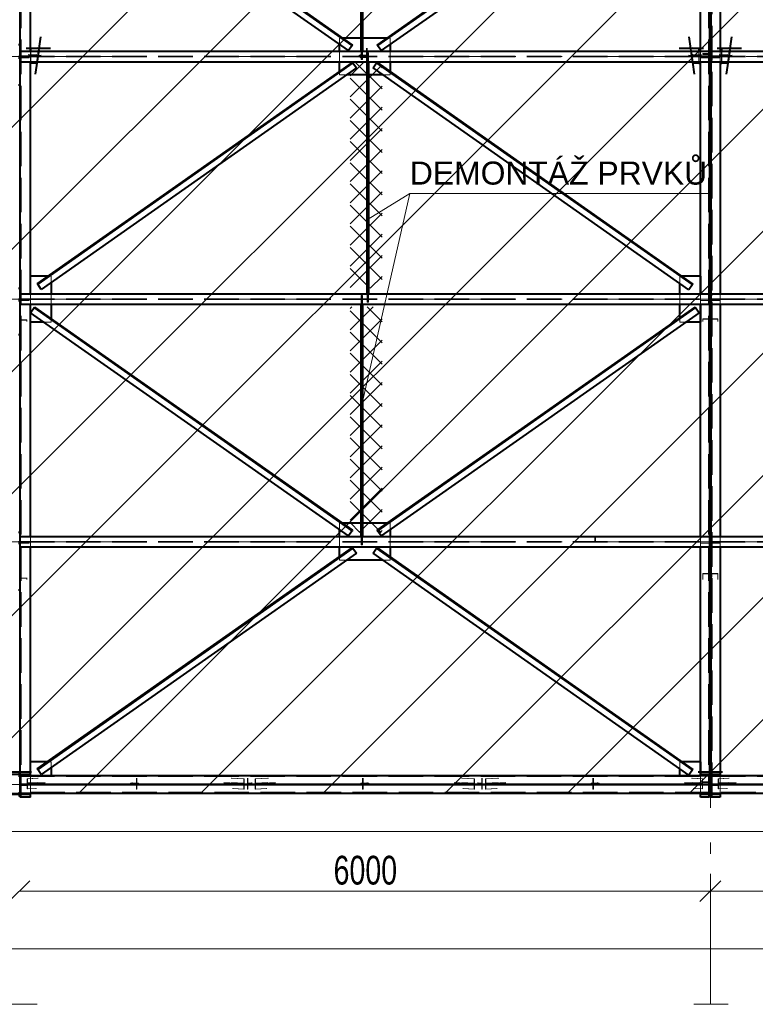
# Model space of a CAD drawing. Header units: metres. Extents: x 235 to 340, y 94 to 153.
# Tile 15 of 48: x 259.27 to 265.66, y 126.79 to 135.34. Entities that reach past the tile are written whole.
import ezdxf

# ---------------------------------------------------------------- set-up
doc = ezdxf.new("R2010")
doc.units = ezdxf.units.M
for name, pattern in [('__RA_15', [1.7, 1, -0.3, 0.1, -0.3]), ('__RA_2', [0.4, 0.3, -0.1]), ('__RA_4', [0.6, 0.3, -0.1, 0, -0.1, 0, -0.1])]:
    doc.linetypes.add(name, pattern=pattern)
for name, color, linetype, lineweight in [('OSY', 204, '__RA_15', 13), ('POPIS', 7, 'Continuous', 13), ('Standard', 7, 'Continuous', 40), ('VYZTUZ', 11, 'Continuous', 50)]:
    doc.layers.add(name, color=color, linetype=linetype, lineweight=lineweight)
doc.styles.add('ARIAL', font='ARIAL.TTF')

msp = doc.modelspace()

# ---------------------------------------------------------------- linework, layer by layer
at = {"layer": 'OSY', "color": 204, "linetype": '__RA_15', "lineweight": 13}
for p, q in [((265.2656, 126.7921), (265.2656, 152.3201)), ((242.1779, 135.0197), (323.2759, 135.0197)), ((242.1779, 132.912), (323.2759, 132.912)), ((242.1779, 130.8043), (323.2759, 130.8043)), ((242.1779, 128.6966), (323.2759, 128.6966)), ((265.2656, 126.7921), (265.2656, 126.7921))]:
    msp.add_line(p, q, dxfattribs=at)
at = {"layer": 'OSY', "color": 204, "linetype": 'Continuous', "lineweight": 13}
for p, q in [((259.4202, 126.7861), (259.1214, 126.7861)), ((265.4202, 126.7861), (265.1214, 126.7861))]:
    msp.add_line(p, q, dxfattribs=at)
at = {"layer": 'Standard', "color": 1, "linetype": 'Continuous', "lineweight": 13}
for p, q in [((253.4176, 128.6216), (264.0311, 139.2351)), ((254.4782, 128.6216), (265.0917, 139.2351)), ((255.5389, 128.6216), (266.1524, 139.2351)), ((256.5996, 128.6216), (267.2131, 139.2351)), ((257.6602, 128.6216), (268.2737, 139.2351)), ((258.7209, 128.6216), (269.3344, 139.2351)), ((259.7815, 128.6216), (270.395, 139.2351)), ((260.8422, 128.6216), (271.4557, 139.2351)), ((261.9029, 128.6216), (272.5164, 139.2351)), ((262.9635, 128.6216), (273.577, 139.2351)), ((264.0242, 128.6216), (274.6377, 139.2351)), ((265.0848, 128.6216), (275.6983, 139.2351))]:
    msp.add_line(p, q, dxfattribs=at)
at = {"layer": 'Standard', "color": 136, "linetype": '__RA_2', "lineweight": 18}
for p, q in [((259.2816, 138.7662), (259.2816, 128.587)), ((265.2496, 138.7662), (265.2496, 128.587)), ((265.2816, 128.587), (265.2816, 138.7662)), ((262.0622, 135.1797), (262.0456, 135.1797)), ((262.0456, 135.1253), (262.0456, 135.1797)), ((262.0727, 135.1797), (262.0622, 135.1797)), ((262.2466, 135.1797), (262.2346, 135.1797)), ((262.469, 135.1797), (262.4585, 135.1797)), ((262.4856, 135.1797), (262.469, 135.1797)), ((262.4856, 135.1797), (262.4856, 135.1253)), ((259.3616, 134.9747), (259.3616, 135.0647)), ((259.3635, 135.0647), (259.3635, 135.0355)), ((259.3666, 135.0291), (259.3666, 135.0647)), ((262.0456, 134.9747), (262.0456, 135.0647)), ((262.2346, 134.9925), (262.2346, 135.0647)), ((262.2363, 134.9925), (262.2363, 135.0647)), ((262.2406, 134.9925), (262.2406, 135.0647)), ((262.2448, 134.9925), (262.2448, 135.0647)), ((262.2466, 135.0647), (262.2466, 134.9925)), ((262.2796, 135.0925), (262.2796, 135.0855)), ((262.2796, 135.0855), (262.2796, 135.0317)), ((262.2856, 135.0855), (262.2796, 135.0855)), ((262.2856, 135.0925), (262.2856, 135.0855)), ((262.2856, 135.0257), (262.2856, 135.0855)), ((262.4856, 135.0647), (262.4856, 134.9747)), ((265.1646, 135.0647), (265.1646, 135.0291)), ((265.1677, 135.0355), (265.1677, 135.0647)), ((265.1796, 135.0169), (265.1796, 135.0647)), ((265.2516, 135.0985), (265.2516, 135.0976)), ((265.2516, 135.0976), (265.2516, 135.0458)), ((265.2596, 135.0976), (265.2516, 135.0976)), ((265.3516, 135.0647), (265.3516, 134.9747)), ((265.3635, 135.0647), (265.3635, 135.0355)), ((265.3666, 135.0291), (265.3666, 135.0647)), ((259.2716, 135.0225), (265.2596, 135.0225)), ((259.3316, 135.0179), (259.2716, 135.0179)), ((259.2716, 135.0169), (265.2596, 135.0169)), ((259.2716, 135.0069), (259.3496, 135.0069)), ((259.2796, 135.0102), (259.2796, 135.0099)), ((259.2796, 134.9746), (259.2796, 135.0099)), ((259.2796, 135.0099), (259.3316, 135.0099)), ((259.3616, 135.0245), (259.2816, 135.0245)), ((259.2816, 135.0245), (259.3616, 135.0245)), ((259.3616, 135.0205), (259.2816, 135.0205)), ((259.2816, 135.0165), (259.3616, 135.0165)), ((259.3316, 135.0179), (259.3316, 135.0182)), ((259.3316, 135.0099), (259.3316, 135.0179)), ((259.3635, 135.0355), (259.3433, 135.0383)), ((259.3436, 135.0323), (259.3666, 135.0291)), ((259.3666, 135.0211), (259.3441, 135.0243)), ((259.3444, 135.0182), (259.3635, 135.0156)), ((259.3496, 135.0169), (259.3496, 135.0069)), ((259.4539, 135.0323), (259.3616, 135.0245)), ((259.3616, 135.0165), (259.4532, 135.0243)), ((259.417, 135.0383), (259.3635, 135.0355)), ((259.3635, 135.0156), (259.4142, 135.0182)), ((259.3635, 135.0156), (259.3635, 134.9747)), ((259.4276, 135.0323), (259.3666, 135.0291)), ((259.3666, 135.0211), (259.4265, 135.0243)), ((259.3666, 134.9747), (259.3666, 135.0211)), ((262.2156, 135.0237), (262.2156, 135.0323)), ((262.2956, 135.0244), (262.2156, 135.0244)), ((262.2156, 135.0237), (262.2956, 135.0237)), ((262.2956, 135.0237), (262.2156, 135.0237)), ((262.2156, 135.0237), (262.2156, 135.0157)), ((262.2156, 135.0237), (262.2956, 135.0237)), ((262.2956, 135.0197), (262.2156, 135.0197)), ((262.2956, 135.0197), (262.2156, 135.0197)), ((262.2156, 135.0163), (262.2956, 135.0163)), ((262.2156, 135.0157), (262.2956, 135.0157)), ((262.2256, 135.0383), (262.2256, 135.0317)), ((262.2796, 135.0317), (262.2256, 135.0317)), ((262.2256, 135.0317), (262.2256, 135.0257)), ((262.2256, 135.0257), (262.2856, 135.0257)), ((262.2256, 135.0243), (262.2256, 135.0177)), ((262.2856, 135.0177), (262.2256, 135.0177)), ((262.2256, 135.0177), (262.2256, 135.0117)), ((262.2256, 135.0117), (262.2796, 135.0117)), ((262.2363, 134.9925), (262.2346, 134.9925)), ((262.2406, 134.9925), (262.2363, 134.9925)), ((262.2448, 134.9925), (262.2406, 134.9925)), ((262.2466, 134.9925), (262.2448, 134.9925)), ((262.2796, 135.0117), (262.2796, 135.0182)), ((262.2796, 135.0117), (262.2796, 134.9579)), ((262.2846, 135.0525), (262.2864, 135.0525)), ((262.2846, 134.9747), (262.2846, 135.0525)), ((262.2856, 135.0177), (262.2856, 135.0243)), ((262.2856, 134.9579), (262.2856, 135.0177)), ((262.2864, 135.0525), (262.2906, 135.0525)), ((262.2864, 134.9747), (262.2864, 135.0525)), ((262.2906, 135.0525), (262.2948, 135.0525)), ((262.2906, 134.9747), (262.2906, 135.0525)), ((262.2948, 135.0525), (262.2966, 135.0525)), ((262.2948, 134.9747), (262.2948, 135.0525)), ((262.2956, 135.0323), (262.2956, 135.0237)), ((262.2956, 135.0237), (262.2956, 135.0157)), ((262.2966, 135.0525), (262.2966, 134.9747)), ((265.1696, 135.0245), (265.0772, 135.0323)), ((265.0779, 135.0243), (265.1696, 135.0165)), ((265.1646, 135.0291), (265.1035, 135.0323)), ((265.1047, 135.0243), (265.1646, 135.0211)), ((265.1677, 135.0355), (265.1142, 135.0383)), ((265.117, 135.0182), (265.1677, 135.0156)), ((265.1646, 135.0291), (265.1875, 135.0323)), ((265.1871, 135.0243), (265.1646, 135.0211)), ((265.1646, 135.0211), (265.1646, 134.9747)), ((265.1879, 135.0383), (265.1677, 135.0355)), ((265.1677, 135.0156), (265.1868, 135.0182)), ((265.1677, 134.9747), (265.1677, 135.0156)), ((265.1696, 135.0245), (265.1696, 135.0165)), ((265.2496, 135.0245), (265.1696, 135.0245)), ((265.1696, 135.0165), (265.2496, 135.0165)), ((265.1796, 135.0245), (265.2496, 135.0245)), ((265.2496, 135.0205), (265.1796, 135.0205)), ((265.1796, 135.0069), (265.1796, 135.0169)), ((265.1796, 134.9747), (265.1796, 135.0069)), ((265.1796, 135.0069), (265.2596, 135.0069)), ((265.1996, 135.0463), (265.1996, 135.0458)), ((265.2516, 135.0458), (265.1996, 135.0458)), ((265.1996, 135.0458), (265.1996, 135.0378)), ((265.1996, 135.0378), (265.2596, 135.0378)), ((265.2716, 135.0225), (271.2596, 135.0225)), ((265.3316, 135.0179), (265.2716, 135.0179)), ((265.2716, 135.0169), (271.2596, 135.0169)), ((265.2716, 135.0069), (265.3496, 135.0069)), ((265.2796, 135.0102), (265.2796, 135.0099)), ((265.2796, 134.9746), (265.2796, 135.0099)), ((265.2796, 135.0099), (265.3316, 135.0099)), ((265.3616, 135.0245), (265.2816, 135.0245)), ((265.2816, 135.0245), (265.3516, 135.0245)), ((265.3516, 135.0205), (265.2816, 135.0205)), ((265.2816, 135.0165), (265.3616, 135.0165)), ((265.3316, 135.0179), (265.3316, 135.0182)), ((265.3316, 135.0099), (265.3316, 135.0179)), ((265.3635, 135.0355), (265.3433, 135.0383)), ((265.3436, 135.0323), (265.3666, 135.0291)), ((265.3666, 135.0211), (265.3441, 135.0243)), ((265.3444, 135.0182), (265.3635, 135.0156)), ((265.3496, 135.0169), (265.3496, 135.0069)), ((265.4539, 135.0323), (265.3616, 135.0245)), ((265.3616, 135.0165), (265.3616, 135.0245)), ((265.3616, 135.0165), (265.4532, 135.0243)), ((265.417, 135.0383), (265.3635, 135.0355)), ((265.3635, 135.0156), (265.4142, 135.0182)), ((265.3635, 135.0156), (265.3635, 134.9747)), ((265.4276, 135.0323), (265.3666, 135.0291)), ((265.3666, 135.0211), (265.4265, 135.0243)), ((265.3666, 134.9747), (265.3666, 135.0211)), ((259.3635, 134.9618), (259.4067, 134.964)), ((262.0456, 134.8822), (262.0456, 134.8896)), ((262.2796, 134.9579), (262.2856, 134.9579)), ((262.4856, 134.8896), (262.4856, 134.8822)), ((265.1245, 134.964), (265.1677, 134.9618)), ((265.3635, 134.9618), (265.4067, 134.964)), ((262.0456, 134.8597), (262.0456, 134.8822)), ((262.1074, 134.8597), (262.0456, 134.8597)), ((262.2966, 134.8597), (262.2846, 134.8597)), ((262.4856, 134.8597), (262.4237, 134.8597)), ((262.4856, 134.8822), (262.4856, 134.8597)), ((259.5259, 133.112), (259.5155, 133.112)), ((259.5416, 133.112), (259.5259, 133.112)), ((259.5416, 133.112), (259.5416, 133.057)), ((265.0053, 133.112), (264.9996, 133.112)), ((264.9996, 133.05), (264.9996, 133.112)), ((265.0157, 133.112), (265.0053, 133.112)), ((259.2776, 132.9606), (259.2716, 132.9606)), ((259.2776, 132.9606), (259.2776, 132.9607)), ((259.2776, 132.9395), (259.2776, 132.9606)), ((259.3616, 132.867), (259.3616, 132.957)), ((259.3616, 132.867), (259.3616, 132.957)), ((259.5416, 132.957), (259.5416, 132.867)), ((262.2346, 132.9448), (262.2363, 132.9448)), ((262.2346, 132.867), (262.2346, 132.9448)), ((262.2363, 132.9448), (262.2406, 132.9448)), ((262.2363, 132.867), (262.2363, 132.9448)), ((262.2406, 132.9448), (262.2448, 132.9448)), ((262.2406, 132.867), (262.2406, 132.9448)), ((262.2448, 132.9448), (262.2466, 132.9448)), ((262.2448, 132.867), (262.2448, 132.9448)), ((262.2466, 132.9448), (262.2466, 132.867)), ((262.2846, 132.8848), (262.2846, 132.957)), ((262.2864, 132.8848), (262.2864, 132.957)), ((262.2906, 132.8848), (262.2906, 132.957)), ((262.2948, 132.8848), (262.2948, 132.957)), ((262.2966, 132.957), (262.2966, 132.8848)), ((264.9996, 132.867), (264.9996, 132.957)), ((265.1796, 132.9092), (265.1796, 132.957)), ((265.1796, 132.957), (265.1796, 132.9092)), ((265.2536, 132.9607), (265.2536, 132.9606)), ((265.2596, 132.9606), (265.2536, 132.9606)), ((265.2536, 132.9606), (265.2536, 132.9395)), ((265.2776, 132.9606), (265.2716, 132.9606)), ((265.2776, 132.9606), (265.2776, 132.9607)), ((265.2776, 132.9395), (265.2776, 132.9606)), ((265.3516, 132.957), (265.3516, 132.867)), ((259.2716, 132.9148), (265.2596, 132.9148)), ((259.2716, 132.9092), (265.2596, 132.9092)), ((259.2716, 132.8992), (259.3496, 132.8992)), ((259.3496, 132.9092), (259.3496, 132.8992)), ((262.2864, 132.8848), (262.2846, 132.8848)), ((262.2906, 132.8848), (262.2864, 132.8848)), ((262.2948, 132.8848), (262.2906, 132.8848)), ((262.2966, 132.8848), (262.2948, 132.8848)), ((265.1796, 132.8992), (265.1796, 132.9092)), ((265.1796, 132.867), (265.1796, 132.8992)), ((265.1796, 132.8992), (265.1796, 132.867)), ((265.1796, 132.8992), (265.2596, 132.8992)), ((265.2716, 132.9148), (271.2596, 132.9148)), ((265.2716, 132.9092), (271.2596, 132.9092)), ((265.2716, 132.8992), (265.3496, 132.8992)), ((265.3496, 132.9092), (265.3496, 132.8992)), ((264.9996, 132.7422), (264.9996, 132.7495)), ((259.2716, 132.7284), (259.3316, 132.7284)), ((259.2776, 132.7311), (259.2776, 132.7311)), ((259.3316, 132.7311), (259.2776, 132.7311)), ((259.2776, 132.7311), (259.2776, 132.7311)), ((259.3316, 132.7284), (259.3316, 132.7311)), ((259.3316, 132.7177), (259.3316, 132.7284)), ((259.5416, 132.712), (259.4807, 132.712)), ((259.5416, 132.7425), (259.5416, 132.7352)), ((259.5416, 132.7352), (259.5416, 132.712)), ((264.9996, 132.712), (264.9996, 132.7422)), ((265.0505, 132.712), (264.9996, 132.712)), ((265.2536, 132.7401), (265.1996, 132.7401)), ((265.1996, 132.7401), (265.1996, 132.7374)), ((265.1996, 132.7374), (265.1996, 132.7177)), ((265.1996, 132.7374), (265.2596, 132.7374)), ((265.2536, 132.7423), (265.2536, 132.7401)), ((265.2536, 132.7311), (265.2536, 132.7401)), ((265.2716, 132.7374), (265.3316, 132.7374)), ((265.2776, 132.7401), (265.2776, 132.7423)), ((265.3316, 132.7401), (265.2776, 132.7401)), ((265.2776, 132.7401), (265.2776, 132.7311)), ((265.3316, 132.7374), (265.3316, 132.7401)), ((265.3316, 132.7177), (265.3316, 132.7374)), ((262.0622, 130.9643), (262.0456, 130.9643)), ((262.0456, 130.9099), (262.0456, 130.9643)), ((262.0727, 130.9643), (262.0622, 130.9643)), ((262.2466, 130.9643), (262.2346, 130.9643)), ((262.469, 130.9643), (262.4585, 130.9643)), ((262.4856, 130.9643), (262.469, 130.9643)), ((262.4856, 130.9643), (262.4856, 130.9099)), ((259.2716, 130.8071), (265.2596, 130.8071)), ((259.2716, 130.8015), (265.2596, 130.8015)), ((259.2716, 130.7915), (259.3496, 130.7915)), ((259.3496, 130.8015), (259.3496, 130.7915)), ((259.3616, 130.7593), (259.3616, 130.8493)), ((262.0456, 130.7593), (262.0456, 130.8493)), ((262.2346, 130.7771), (262.2346, 130.8493)), ((262.2363, 130.7771), (262.2363, 130.8493)), ((262.2406, 130.7771), (262.2406, 130.8493)), ((262.2448, 130.7771), (262.2448, 130.8493)), ((262.2466, 130.8493), (262.2466, 130.7771)), ((262.4856, 130.8493), (262.4856, 130.7593)), ((264.2616, 130.8171), (264.2616, 130.8493)), ((264.2696, 130.8171), (264.2616, 130.8171)), ((264.2616, 130.8171), (264.2616, 130.8071)), ((264.2696, 130.8493), (264.2696, 130.8171)), ((264.2696, 130.8071), (264.2696, 130.8171)), ((265.1796, 130.8015), (265.1796, 130.8493)), ((265.1796, 130.7915), (265.1796, 130.8015)), ((265.1796, 130.7593), (265.1796, 130.7915)), ((265.1796, 130.7915), (265.2596, 130.7915)), ((265.2716, 130.8071), (271.2596, 130.8071)), ((265.2716, 130.8015), (271.2596, 130.8015)), ((265.2716, 130.7915), (265.3496, 130.7915)), ((265.3496, 130.8015), (265.3496, 130.7915)), ((265.3516, 130.8493), (265.3516, 130.7593)), ((262.2363, 130.7771), (262.2346, 130.7771)), ((262.2406, 130.7771), (262.2363, 130.7771)), ((262.2448, 130.7771), (262.2406, 130.7771)), ((262.2466, 130.7771), (262.2448, 130.7771)), ((262.0456, 130.6668), (262.0456, 130.6741)), ((262.0456, 130.6443), (262.0456, 130.6668)), ((262.1074, 130.6443), (262.0456, 130.6443)), ((262.4856, 130.6443), (262.4237, 130.6443)), ((262.4856, 130.6741), (262.4856, 130.6668)), ((262.4856, 130.6668), (262.4856, 130.6443)), ((265.2536, 130.5284), (265.1996, 130.5284)), ((265.1996, 130.5284), (265.1996, 130.5267)), ((265.1996, 130.5267), (265.1996, 130.4757)), ((265.1996, 130.5267), (265.2596, 130.5267)), ((265.2536, 130.5311), (265.2536, 130.5284)), ((265.2536, 130.4972), (265.2536, 130.5284)), ((265.2716, 130.5267), (265.3316, 130.5267)), ((265.2776, 130.5284), (265.2776, 130.5311)), ((265.2776, 130.5284), (265.2776, 130.4972)), ((265.3316, 130.5284), (265.2776, 130.5284)), ((265.3316, 130.5267), (265.3316, 130.5284)), ((265.3316, 130.4757), (265.3316, 130.5267)), ((259.2716, 130.4883), (259.3316, 130.4883)), ((259.3316, 130.4883), (259.3316, 130.4894)), ((259.3316, 130.4757), (259.3316, 130.4883)), ((259.5188, 128.8916), (259.5083, 128.8916)), ((259.5416, 128.8916), (259.5188, 128.8916)), ((259.5416, 128.8916), (259.5416, 128.8416)), ((265.0124, 128.8916), (264.9996, 128.8916)), ((264.9996, 128.8346), (264.9996, 128.8916)), ((265.0228, 128.8916), (265.0124, 128.8916)), ((259.2716, 128.7716), (259.2716, 128.7816)), ((259.2716, 128.7656), (265.2596, 128.7656)), ((259.3329, 128.7447), (259.4201, 128.7493)), ((259.3329, 128.7447), (259.3329, 128.7049)), ((259.335, 128.7444), (259.3329, 128.7447)), ((259.335, 128.7444), (259.4277, 128.7493)), ((259.335, 128.7086), (259.335, 128.7444)), ((259.3616, 128.6216), (259.3616, 128.7716)), ((260.2816, 128.7493), (260.2816, 128.7421)), ((260.2816, 128.7421), (260.2816, 128.7063)), ((260.2856, 128.7421), (260.2816, 128.7421)), ((260.2856, 128.7493), (260.2856, 128.7421)), ((260.2856, 128.7023), (260.2856, 128.7421)), ((261.1034, 128.7493), (261.2159, 128.7434)), ((261.111, 128.7493), (261.218, 128.7437)), ((261.218, 128.7437), (261.2159, 128.7434)), ((261.2159, 128.7434), (261.2159, 128.7075)), ((261.218, 128.7038), (261.218, 128.7437)), ((261.2456, 128.7421), (261.2456, 128.7493)), ((261.2496, 128.7421), (261.2456, 128.7421)), ((261.2456, 128.7421), (261.2456, 128.7023)), ((261.2496, 128.7421), (261.2496, 128.7493)), ((261.2496, 128.7063), (261.2496, 128.7421)), ((261.3132, 128.7437), (261.4201, 128.7493)), ((261.3132, 128.7437), (261.3132, 128.7038)), ((261.3153, 128.7434), (261.3132, 128.7437)), ((261.3153, 128.7434), (261.4277, 128.7493)), ((261.3153, 128.7075), (261.3153, 128.7434)), ((262.2456, 128.7421), (262.2456, 128.7493)), ((262.2456, 128.7421), (262.2456, 128.7023)), ((262.2496, 128.7421), (262.2456, 128.7421)), ((262.2496, 128.7421), (262.2496, 128.7493)), ((262.2496, 128.7063), (262.2496, 128.7421)), ((263.1034, 128.7493), (263.2159, 128.7434)), ((263.111, 128.7493), (263.218, 128.7437)), ((263.218, 128.7437), (263.2159, 128.7434)), ((263.2159, 128.7434), (263.2159, 128.7075)), ((263.218, 128.7038), (263.218, 128.7437)), ((263.2816, 128.7493), (263.2816, 128.7421)), ((263.2816, 128.7421), (263.2816, 128.7063)), ((263.2856, 128.7421), (263.2816, 128.7421)), ((263.2856, 128.7493), (263.2856, 128.7421)), ((263.2856, 128.7023), (263.2856, 128.7421)), ((263.3132, 128.7437), (263.4201, 128.7493)), ((263.3132, 128.7437), (263.3132, 128.7038)), ((263.3153, 128.7434), (263.3132, 128.7437)), ((263.3153, 128.7434), (263.4277, 128.7493)), ((263.3153, 128.7075), (263.3153, 128.7434)), ((264.2456, 128.7421), (264.2456, 128.7493)), ((264.2456, 128.7421), (264.2456, 128.7023)), ((264.2496, 128.7421), (264.2456, 128.7421)), ((264.2496, 128.7421), (264.2496, 128.7493)), ((264.2496, 128.7063), (264.2496, 128.7421)), ((265.1034, 128.7493), (265.1962, 128.7444)), ((265.111, 128.7493), (265.1983, 128.7447)), ((265.1796, 128.6216), (265.1796, 128.7716)), ((265.1983, 128.7447), (265.1962, 128.7444)), ((265.1962, 128.7444), (265.1962, 128.7086)), ((265.1983, 128.7049), (265.1983, 128.7447)), ((265.2536, 128.7754), (265.2536, 128.7739)), ((265.2536, 128.7739), (265.2536, 128.7201)), ((265.2596, 128.7739), (265.2536, 128.7739)), ((265.2596, 128.7816), (265.2596, 128.7716)), ((265.2716, 128.7716), (265.2716, 128.7816)), ((265.2716, 128.7656), (271.2596, 128.7656)), ((265.3329, 128.7447), (265.4201, 128.7493)), ((265.3329, 128.7447), (265.3329, 128.7049)), ((265.335, 128.7444), (265.3329, 128.7447)), ((265.335, 128.7444), (265.4277, 128.7493)), ((265.335, 128.7086), (265.335, 128.7444)), ((265.3516, 128.7716), (265.3516, 128.6216)), ((265.2596, 128.6966), (259.2716, 128.6966)), ((259.2716, 128.6966), (265.2596, 128.6966)), ((259.2716, 128.6943), (259.2816, 128.6943)), ((259.3316, 128.6941), (259.2716, 128.6941)), ((259.2776, 128.6804), (259.2716, 128.6804)), ((259.2776, 128.6891), (259.2776, 128.6882)), ((259.2776, 128.6344), (259.2776, 128.6882)), ((259.2776, 128.6882), (259.3316, 128.6882)), ((259.2816, 128.6882), (259.2776, 128.6882)), ((259.4156, 128.7015), (259.2816, 128.7015)), ((259.2816, 128.6935), (259.4156, 128.6935)), ((259.3316, 128.6941), (259.3316, 128.6951)), ((259.3316, 128.6882), (259.3316, 128.6941)), ((259.3329, 128.7049), (259.4146, 128.7092)), ((259.3329, 128.7049), (259.354, 128.702)), ((259.4135, 128.7012), (259.3329, 128.6969)), ((259.3329, 128.6969), (259.3329, 128.657)), ((259.354, 128.694), (259.3329, 128.6969)), ((259.408, 128.661), (259.3329, 128.657)), ((259.3329, 128.657), (259.335, 128.6568)), ((259.335, 128.7086), (259.4228, 128.7132)), ((259.354, 128.7059), (259.335, 128.7086)), ((259.4205, 128.6971), (259.335, 128.6926)), ((259.335, 128.6568), (259.335, 128.6926)), ((259.335, 128.6926), (259.354, 128.69)), ((259.4156, 128.661), (259.335, 128.6568)), ((259.354, 128.7059), (259.4911, 128.7132)), ((259.4905, 128.7092), (259.354, 128.702)), ((259.354, 128.702), (259.354, 128.7059)), ((259.354, 128.694), (259.4894, 128.7012)), ((259.4889, 128.6971), (259.354, 128.69)), ((259.354, 128.69), (259.354, 128.694)), ((259.4156, 128.7092), (259.4156, 128.7015)), ((259.4156, 128.6935), (259.4156, 128.7015)), ((260.3006, 128.7066), (260.2306, 128.7066)), ((260.2306, 128.7007), (260.2306, 128.7066)), ((260.2306, 128.6927), (260.2306, 128.7007)), ((260.3006, 128.7007), (260.2306, 128.7007)), ((260.2306, 128.6987), (260.3006, 128.6987)), ((260.2306, 128.6927), (260.3006, 128.6927)), ((260.2456, 128.7132), (260.2456, 128.7063)), ((260.2816, 128.7063), (260.2456, 128.7063)), ((260.2456, 128.7063), (260.2456, 128.7023)), ((260.2456, 128.7023), (260.2856, 128.7023)), ((260.2456, 128.7012), (260.2456, 128.6943)), ((260.2856, 128.6943), (260.2456, 128.6943)), ((260.2456, 128.6943), (260.2456, 128.6903)), ((260.2456, 128.6903), (260.2816, 128.6903)), ((260.2816, 128.6903), (260.2816, 128.6971)), ((260.2816, 128.6903), (260.2816, 128.6544)), ((260.2816, 128.6544), (260.2856, 128.6544)), ((260.2856, 128.6943), (260.2856, 128.7012)), ((260.2856, 128.6544), (260.2856, 128.6943)), ((260.3006, 128.7066), (260.3006, 128.7007)), ((260.3006, 128.6927), (260.3006, 128.7007)), ((261.0401, 128.7132), (261.1969, 128.7049)), ((261.1969, 128.7009), (261.0407, 128.7092)), ((261.0418, 128.7012), (261.1969, 128.6929)), ((261.0531, 128.6966), (261.0423, 128.6971)), ((261.1969, 128.689), (261.0531, 128.6966)), ((261.1084, 128.7132), (261.2159, 128.7075)), ((261.2159, 128.6916), (261.1106, 128.6971)), ((261.1156, 128.7007), (261.1156, 128.7092)), ((261.1156, 128.7007), (261.1156, 128.6927)), ((261.4156, 128.7007), (261.1156, 128.7007)), ((261.1156, 128.6927), (261.4156, 128.6927)), ((261.2159, 128.6557), (261.1156, 128.661)), ((261.1166, 128.7092), (261.218, 128.7038)), ((261.218, 128.6958), (261.1177, 128.7012)), ((261.218, 128.656), (261.1232, 128.661)), ((261.2159, 128.7075), (261.1969, 128.7049)), ((261.1969, 128.7049), (261.1969, 128.7009)), ((261.1969, 128.7009), (261.218, 128.7038)), ((261.218, 128.6958), (261.1969, 128.6929)), ((261.1969, 128.6929), (261.1969, 128.689)), ((261.1969, 128.689), (261.2159, 128.6916)), ((261.2159, 128.6916), (261.2159, 128.6557)), ((261.2159, 128.6557), (261.218, 128.656)), ((261.218, 128.656), (261.218, 128.6958)), ((261.2456, 128.7023), (261.2856, 128.7023)), ((261.2456, 128.7012), (261.2456, 128.6943)), ((261.2456, 128.6943), (261.2456, 128.6544)), ((261.2856, 128.6943), (261.2456, 128.6943)), ((261.2456, 128.6544), (261.2496, 128.6544)), ((261.2856, 128.7063), (261.2496, 128.7063)), ((261.2496, 128.6971), (261.2496, 128.6903)), ((261.2496, 128.6544), (261.2496, 128.6903)), ((261.2496, 128.6903), (261.2856, 128.6903)), ((261.2856, 128.7063), (261.2856, 128.7132)), ((261.2856, 128.7023), (261.2856, 128.7063)), ((261.2856, 128.6943), (261.2856, 128.7012)), ((261.2856, 128.6903), (261.2856, 128.6943)), ((261.3132, 128.7038), (261.4146, 128.7092)), ((261.3132, 128.7038), (261.3343, 128.7009)), ((261.4135, 128.7012), (261.3132, 128.6958)), ((261.3132, 128.6958), (261.3132, 128.656)), ((261.3343, 128.6929), (261.3132, 128.6958)), ((261.408, 128.661), (261.3132, 128.656)), ((261.3132, 128.656), (261.3153, 128.6557)), ((261.3153, 128.7075), (261.4228, 128.7132)), ((261.3343, 128.7049), (261.3153, 128.7075)), ((261.4205, 128.6971), (261.3153, 128.6916)), ((261.3153, 128.6557), (261.3153, 128.6916)), ((261.3153, 128.6916), (261.3343, 128.689)), ((261.4156, 128.661), (261.3153, 128.6557)), ((261.3343, 128.7049), (261.4911, 128.7132)), ((261.4905, 128.7092), (261.3343, 128.7009)), ((261.3343, 128.7009), (261.3343, 128.7049)), ((261.3343, 128.6929), (261.4894, 128.7012)), ((261.4889, 128.6971), (261.3343, 128.689)), ((261.3343, 128.689), (261.3343, 128.6929)), ((261.4156, 128.7092), (261.4156, 128.7007)), ((261.4156, 128.7007), (261.4156, 128.6927)), ((262.2306, 128.7007), (262.2306, 128.7066)), ((262.3006, 128.7066), (262.2306, 128.7066)), ((262.3006, 128.7007), (262.2306, 128.7007)), ((262.2306, 128.7007), (262.2306, 128.6927)), ((262.2306, 128.6987), (262.3006, 128.6987)), ((262.2306, 128.6927), (262.3006, 128.6927)), ((262.2456, 128.7023), (262.2856, 128.7023)), ((262.2456, 128.7012), (262.2456, 128.6943)), ((262.2456, 128.6943), (262.2456, 128.6544)), ((262.2856, 128.6943), (262.2456, 128.6943)), ((262.2456, 128.6544), (262.2496, 128.6544)), ((262.2856, 128.7063), (262.2496, 128.7063)), ((262.2496, 128.6971), (262.2496, 128.6903)), ((262.2496, 128.6544), (262.2496, 128.6903)), ((262.2496, 128.6903), (262.2856, 128.6903)), ((262.2856, 128.7063), (262.2856, 128.7132)), ((262.2856, 128.7023), (262.2856, 128.7063)), ((262.2856, 128.6943), (262.2856, 128.7012)), ((262.2856, 128.6903), (262.2856, 128.6943)), ((262.3006, 128.7066), (262.3006, 128.7007)), ((262.3006, 128.7007), (262.3006, 128.6927)), ((263.0401, 128.7132), (263.1969, 128.7049)), ((263.1969, 128.7009), (263.0407, 128.7092)), ((263.0418, 128.7012), (263.1969, 128.6929)), ((263.1969, 128.689), (263.0423, 128.6971)), ((263.1084, 128.7132), (263.2159, 128.7075)), ((263.2159, 128.6916), (263.1106, 128.6971)), ((263.1156, 128.7007), (263.1156, 128.7092)), ((263.1156, 128.6927), (263.1156, 128.7007)), ((263.4156, 128.7007), (263.1156, 128.7007)), ((263.1156, 128.6927), (263.4156, 128.6927)), ((263.2159, 128.6557), (263.1156, 128.661)), ((263.1166, 128.7092), (263.218, 128.7038)), ((263.218, 128.6958), (263.1177, 128.7012)), ((263.218, 128.656), (263.1232, 128.661)), ((263.2159, 128.7075), (263.1969, 128.7049)), ((263.1969, 128.7049), (263.1969, 128.7009)), ((263.1969, 128.7009), (263.218, 128.7038)), ((263.218, 128.6958), (263.1969, 128.6929)), ((263.1969, 128.6929), (263.1969, 128.689)), ((263.1969, 128.689), (263.2159, 128.6916)), ((263.2159, 128.6916), (263.2159, 128.6557)), ((263.2159, 128.6557), (263.218, 128.656)), ((263.218, 128.656), (263.218, 128.6958)), ((263.2456, 128.7132), (263.2456, 128.7063)), ((263.2816, 128.7063), (263.2456, 128.7063)), ((263.2456, 128.7063), (263.2456, 128.7023)), ((263.2456, 128.7023), (263.2856, 128.7023)), ((263.2456, 128.7012), (263.2456, 128.6943)), ((263.2856, 128.6943), (263.2456, 128.6943)), ((263.2456, 128.6943), (263.2456, 128.6903)), ((263.2456, 128.6903), (263.2816, 128.6903)), ((263.2816, 128.6903), (263.2816, 128.6971)), ((263.2816, 128.6903), (263.2816, 128.6544)), ((263.2816, 128.6544), (263.2856, 128.6544)), ((263.2856, 128.6943), (263.2856, 128.7012)), ((263.2856, 128.6544), (263.2856, 128.6943)), ((263.3132, 128.7038), (263.4146, 128.7092)), ((263.3132, 128.7038), (263.3343, 128.7009)), ((263.4135, 128.7012), (263.3132, 128.6958)), ((263.3132, 128.6958), (263.3132, 128.656)), ((263.3343, 128.6929), (263.3132, 128.6958)), ((263.408, 128.661), (263.3132, 128.656)), ((263.3132, 128.656), (263.3153, 128.6557)), ((263.3153, 128.7075), (263.4228, 128.7132)), ((263.3343, 128.7049), (263.3153, 128.7075)), ((263.4206, 128.6971), (263.3153, 128.6916)), ((263.3153, 128.6557), (263.3153, 128.6916)), ((263.3153, 128.6916), (263.3343, 128.689)), ((263.4156, 128.661), (263.3153, 128.6557)), ((263.3343, 128.7049), (263.4911, 128.7132)), ((263.4905, 128.7092), (263.3343, 128.7009)), ((263.3343, 128.7009), (263.3343, 128.7049)), ((263.3343, 128.6929), (263.4894, 128.7012)), ((263.4781, 128.6966), (263.3343, 128.689)), ((263.3343, 128.689), (263.3343, 128.6929)), ((263.4156, 128.7092), (263.4156, 128.7007)), ((263.4156, 128.6927), (263.4156, 128.7007)), ((263.4889, 128.6971), (263.4781, 128.6966)), ((264.2306, 128.7007), (264.2306, 128.7066)), ((264.3006, 128.7066), (264.2306, 128.7066)), ((264.3006, 128.7007), (264.2306, 128.7007)), ((264.2306, 128.7007), (264.2306, 128.6927)), ((264.2306, 128.6987), (264.3006, 128.6987)), ((264.2306, 128.6927), (264.3006, 128.6927)), ((264.2456, 128.7023), (264.2856, 128.7023)), ((264.2456, 128.7012), (264.2456, 128.6943)), ((264.2456, 128.6943), (264.2456, 128.6544)), ((264.2856, 128.6943), (264.2456, 128.6943)), ((264.2456, 128.6544), (264.2496, 128.6544)), ((264.2856, 128.7063), (264.2496, 128.7063)), ((264.2496, 128.6971), (264.2496, 128.6903)), ((264.2496, 128.6544), (264.2496, 128.6903)), ((264.2496, 128.6903), (264.2856, 128.6903)), ((264.2856, 128.7063), (264.2856, 128.7132)), ((264.2856, 128.7023), (264.2856, 128.7063)), ((264.2856, 128.6943), (264.2856, 128.7012)), ((264.2856, 128.6903), (264.2856, 128.6943)), ((264.3006, 128.7066), (264.3006, 128.7007)), ((264.3006, 128.7007), (264.3006, 128.6927)), ((265.0401, 128.7132), (265.1772, 128.7059)), ((265.1772, 128.702), (265.0407, 128.7092)), ((265.0418, 128.7012), (265.1772, 128.694)), ((265.1772, 128.69), (265.0423, 128.6971)), ((265.1084, 128.7132), (265.1962, 128.7086)), ((265.1962, 128.6926), (265.1106, 128.6971)), ((265.1156, 128.7015), (265.1156, 128.7092)), ((265.1156, 128.7015), (265.1156, 128.6935)), ((265.2496, 128.7015), (265.1156, 128.7015)), ((265.1156, 128.6935), (265.2496, 128.6935)), ((265.1962, 128.6568), (265.1156, 128.661)), ((265.1166, 128.7092), (265.1983, 128.7049)), ((265.1983, 128.6969), (265.1177, 128.7012)), ((265.1983, 128.657), (265.1232, 128.661)), ((265.1962, 128.7086), (265.1772, 128.7059)), ((265.1772, 128.7059), (265.1772, 128.702)), ((265.1772, 128.702), (265.1983, 128.7049)), ((265.1983, 128.6969), (265.1772, 128.694)), ((265.1772, 128.694), (265.1772, 128.69)), ((265.1772, 128.69), (265.1962, 128.6926)), ((265.1962, 128.6926), (265.1962, 128.6568)), ((265.1962, 128.6568), (265.1983, 128.657)), ((265.1983, 128.657), (265.1983, 128.6969)), ((265.1996, 128.7212), (265.1996, 128.7201)), ((265.2536, 128.7201), (265.1996, 128.7201)), ((265.1996, 128.7201), (265.1996, 128.7141)), ((265.1996, 128.7141), (265.2596, 128.7141)), ((265.2716, 128.6966), (271.2596, 128.6966)), ((271.2596, 128.6966), (265.2716, 128.6966)), ((265.3316, 128.6941), (265.2716, 128.6941)), ((265.2776, 128.6891), (265.2776, 128.6882)), ((265.2776, 128.6344), (265.2776, 128.6882)), ((265.2776, 128.6882), (265.3316, 128.6882)), ((265.4156, 128.7015), (265.2816, 128.7015)), ((265.2816, 128.6935), (265.4156, 128.6935)), ((265.3316, 128.6941), (265.3316, 128.6951)), ((265.3316, 128.6882), (265.3316, 128.6941)), ((265.3329, 128.7049), (265.4146, 128.7092)), ((265.3329, 128.7049), (265.354, 128.702)), ((265.4135, 128.7012), (265.3329, 128.6969)), ((265.3329, 128.6969), (265.3329, 128.657)), ((265.354, 128.694), (265.3329, 128.6969)), ((265.408, 128.661), (265.3329, 128.657)), ((265.3329, 128.657), (265.335, 128.6568)), ((265.335, 128.7086), (265.4228, 128.7132)), ((265.354, 128.7059), (265.335, 128.7086)), ((265.4206, 128.6971), (265.335, 128.6926)), ((265.335, 128.6568), (265.335, 128.6926)), ((265.335, 128.6926), (265.354, 128.69)), ((265.4156, 128.661), (265.335, 128.6568)), ((265.354, 128.7059), (265.4911, 128.7132)), ((265.4905, 128.7092), (265.354, 128.702)), ((265.354, 128.702), (265.354, 128.7059)), ((265.354, 128.694), (265.4894, 128.7012)), ((265.4889, 128.6971), (265.354, 128.69)), ((265.354, 128.69), (265.354, 128.694)), ((265.4156, 128.7092), (265.4156, 128.7015)), ((265.4156, 128.6935), (265.4156, 128.7015)), ((259.2716, 128.6344), (259.2776, 128.6344)), ((265.2596, 128.6276), (259.2716, 128.6276)), ((259.2716, 128.6116), (259.2716, 128.6216)), ((259.2716, 128.5939), (259.2816, 128.5939)), ((259.2816, 128.587), (259.3616, 128.587)), ((265.1796, 128.587), (265.2496, 128.587)), ((265.2496, 128.593), (265.2596, 128.593)), ((265.2716, 128.6344), (265.2776, 128.6344)), ((271.2596, 128.6276), (265.2716, 128.6276)), ((265.2716, 128.6116), (265.2716, 128.6216)), ((265.2716, 128.593), (265.2816, 128.593)), ((265.2816, 128.587), (265.3516, 128.587))]:
    msp.add_line(p, q, dxfattribs=at)
at = {"layer": 'Standard', "color": 1, "linetype": 'Continuous', "lineweight": 40}
for p, q in [((259.2716, 135.0647), (259.2716, 137.0824)), ((262.1548, 135.1146), (259.3949, 137.0537)), ((259.3983, 137.0586), (262.1583, 135.1195)), ((262.2346, 135.0647), (262.2346, 137.0824)), ((262.2363, 135.0647), (262.2363, 137.0824)), ((262.2406, 135.0647), (262.2406, 137.0824)), ((262.2448, 135.0647), (262.2448, 137.0824)), ((262.2466, 137.0824), (262.2466, 135.0647)), ((262.3729, 135.1195), (265.1329, 137.0586)), ((265.1364, 137.0537), (262.3764, 135.1146)), ((265.2596, 137.0824), (265.2596, 135.0647)), ((265.2716, 135.0647), (265.2716, 137.0824)), ((265.3516, 137.0824), (265.3516, 135.0647)), ((262.1238, 135.0704), (259.3638, 137.0095)), ((265.1674, 137.0095), (262.4074, 135.0704)), ((259.3616, 135.0647), (259.3616, 136.9274)), ((265.1796, 135.0647), (265.1796, 136.9274)), ((262.2346, 135.1797), (262.0727, 135.1797)), ((262.4585, 135.1797), (262.2466, 135.1797)), ((259.2716, 135.1205), (259.2596, 135.1205)), ((259.2716, 135.0647), (265.2596, 135.0647)), ((259.2716, 134.9747), (259.2716, 135.0647)), ((259.4246, 135.0925), (259.3635, 135.0893)), ((259.3666, 135.0889), (259.3635, 135.0893)), ((259.3635, 135.0893), (259.3635, 135.0647)), ((259.436, 135.0925), (259.3666, 135.0889)), ((259.3666, 135.0647), (259.3666, 135.0889)), ((262.0456, 135.0647), (262.0456, 135.1253)), ((262.1548, 135.1146), (262.1238, 135.0704)), ((262.1583, 135.1195), (262.1548, 135.1146)), ((262.3764, 135.1146), (262.3729, 135.1195)), ((262.4074, 135.0704), (262.3764, 135.1146)), ((262.4856, 135.1253), (262.4856, 135.0647)), ((265.1646, 135.0889), (265.0952, 135.0925)), ((265.1677, 135.0893), (265.1066, 135.0925)), ((265.1677, 135.0893), (265.1646, 135.0889)), ((265.1646, 135.0889), (265.1646, 135.0647)), ((265.1677, 135.0647), (265.1677, 135.0893)), ((265.2716, 135.1205), (265.2596, 135.1205)), ((265.2596, 135.0647), (265.2596, 134.9747)), ((265.2716, 135.0647), (271.2596, 135.0647)), ((265.2716, 134.9747), (265.2716, 135.0647)), ((265.4246, 135.0925), (265.3635, 135.0893)), ((265.3666, 135.0889), (265.3635, 135.0893)), ((265.3635, 135.0893), (265.3635, 135.0647)), ((265.436, 135.0925), (265.3666, 135.0889)), ((265.3666, 135.0647), (265.3666, 135.0889)), ((259.2716, 135.0169), (259.2596, 135.0169)), ((259.2596, 135.0069), (259.2716, 135.0069)), ((259.2716, 132.957), (259.2716, 134.9747)), ((259.2716, 134.9747), (265.2596, 134.9747)), ((259.3616, 133.112), (259.3616, 134.9747)), ((259.3635, 134.9747), (259.3635, 134.9618)), ((259.3666, 134.9613), (259.3666, 134.9747)), ((262.0456, 134.8896), (262.0456, 134.9747)), ((262.2846, 132.957), (262.2846, 134.9747)), ((262.2864, 132.957), (262.2864, 134.9747)), ((262.2906, 132.957), (262.2906, 134.9747)), ((262.2948, 132.957), (262.2948, 134.9747)), ((262.2966, 134.9747), (262.2966, 132.957)), ((262.4856, 134.9747), (262.4856, 134.8896)), ((265.1646, 134.9747), (265.1646, 134.9613)), ((265.1677, 134.9618), (265.1677, 134.9747)), ((265.1796, 133.112), (265.1796, 134.9747)), ((265.2716, 135.0169), (265.2596, 135.0169)), ((265.2596, 135.0069), (265.2716, 135.0069)), ((265.2596, 134.9747), (265.2596, 132.957)), ((265.2716, 132.957), (265.2716, 134.9747)), ((265.2716, 134.9747), (271.2596, 134.9747)), ((265.3516, 134.9747), (265.3516, 132.957)), ((265.3635, 134.9747), (265.3635, 134.9618)), ((265.3666, 134.9613), (265.3666, 134.9747)), ((259.3635, 134.9618), (259.3666, 134.9613)), ((259.3666, 134.9613), (259.4181, 134.964)), ((259.4215, 133.046), (262.1586, 134.9689)), ((262.162, 134.964), (259.425, 133.0411)), ((262.1931, 134.9198), (259.456, 132.9969)), ((262.1586, 134.9689), (262.162, 134.964)), ((262.162, 134.964), (262.1931, 134.9198)), ((262.3365, 134.921), (262.3676, 134.9651)), ((265.0801, 132.9934), (262.3365, 134.921)), ((262.3676, 134.9651), (262.371, 134.9701)), ((265.1112, 133.0376), (262.3676, 134.9651)), ((262.371, 134.9701), (265.1146, 133.0425)), ((265.113, 134.964), (265.1646, 134.9613)), ((265.1646, 134.9613), (265.1677, 134.9618)), ((265.3635, 134.9618), (265.3666, 134.9613)), ((265.3666, 134.9613), (265.4181, 134.964)), ((262.2846, 134.8597), (262.1074, 134.8597)), ((262.4237, 134.8597), (262.2966, 134.8597)), ((259.2716, 134.7705), (259.2596, 134.7705)), ((265.2716, 134.7705), (265.2596, 134.7705)), ((259.3616, 132.957), (259.3616, 133.112)), ((259.5155, 133.112), (259.3616, 133.112)), ((259.3616, 132.957), (259.3616, 133.112)), ((265.1796, 133.112), (265.0157, 133.112)), ((265.1796, 132.957), (265.1796, 133.112)), ((265.1796, 133.112), (265.1796, 132.957)), ((259.425, 133.0411), (259.4215, 133.046)), ((259.456, 132.9969), (259.425, 133.0411)), ((259.5416, 133.057), (259.5416, 132.957)), ((264.9996, 132.957), (264.9996, 133.05)), ((265.1112, 133.0376), (265.0801, 132.9934)), ((265.1146, 133.0425), (265.1112, 133.0376)), ((259.2716, 133.0028), (259.2596, 133.0028)), ((259.2716, 132.957), (265.2596, 132.957)), ((259.2716, 132.867), (259.2716, 132.957)), ((265.2716, 133.0028), (265.2596, 133.0028)), ((265.2596, 132.957), (265.2596, 132.867)), ((265.2716, 132.957), (271.2596, 132.957)), ((265.2716, 132.867), (265.2716, 132.957)), ((259.2716, 132.9092), (259.2596, 132.9092)), ((259.2596, 132.8992), (259.2716, 132.8992)), ((259.2716, 130.8493), (259.2716, 132.867)), ((259.2716, 132.867), (265.2596, 132.867)), ((259.3616, 132.712), (259.3616, 132.867)), ((259.3616, 132.712), (259.3616, 132.867)), ((259.3638, 132.7941), (259.3949, 132.8383)), ((259.3949, 132.8383), (259.3983, 132.8432)), ((262.1548, 130.8992), (259.3949, 132.8383)), ((259.3983, 132.8432), (262.1583, 130.9041)), ((259.5416, 132.867), (259.5416, 132.7425)), ((262.2346, 130.8493), (262.2346, 132.867)), ((262.2363, 130.8493), (262.2363, 132.867)), ((262.2406, 130.8493), (262.2406, 132.867)), ((262.2448, 130.8493), (262.2448, 132.867)), ((262.2466, 132.867), (262.2466, 130.8493)), ((262.3729, 130.9041), (265.1329, 132.8432)), ((265.1364, 132.8383), (262.3764, 130.8992)), ((264.9996, 132.7495), (264.9996, 132.867)), ((265.1329, 132.8432), (265.1364, 132.8383)), ((265.1364, 132.8383), (265.1674, 132.7941)), ((265.1796, 132.712), (265.1796, 132.867)), ((265.1796, 132.867), (265.1796, 132.712)), ((265.2716, 132.9092), (265.2596, 132.9092)), ((265.2596, 132.8992), (265.2716, 132.8992)), ((265.2596, 132.867), (265.2596, 130.8493)), ((265.2716, 130.8493), (265.2716, 132.867)), ((265.2716, 132.867), (271.2596, 132.867)), ((265.3516, 132.867), (265.3516, 130.8493)), ((262.1238, 130.855), (259.3638, 132.7941)), ((265.1674, 132.7941), (262.4074, 130.855)), ((259.3616, 130.8493), (259.3616, 132.712)), ((259.4807, 132.712), (259.3616, 132.712)), ((265.1796, 132.712), (265.0505, 132.712)), ((265.1796, 130.8493), (265.1796, 132.712)), ((259.2716, 132.6028), (259.2596, 132.6028)), ((265.2716, 132.6028), (265.2596, 132.6028)), ((262.2346, 130.9643), (262.0727, 130.9643)), ((262.4585, 130.9643), (262.2466, 130.9643)), ((259.2716, 130.8851), (259.2596, 130.8851)), ((262.0456, 130.8493), (262.0456, 130.9099)), ((262.1548, 130.8992), (262.1238, 130.855)), ((262.1583, 130.9041), (262.1548, 130.8992)), ((262.3764, 130.8992), (262.3729, 130.9041)), ((262.4074, 130.855), (262.3764, 130.8992)), ((262.4856, 130.9099), (262.4856, 130.8493)), ((265.2716, 130.8851), (265.2596, 130.8851)), ((259.2716, 130.8015), (259.2596, 130.8015)), ((259.2596, 130.7915), (259.2716, 130.7915)), ((259.2716, 130.8493), (265.2596, 130.8493)), ((259.2716, 130.7593), (259.2716, 130.8493)), ((265.2596, 130.8493), (265.2596, 130.7593)), ((265.2716, 130.8015), (265.2596, 130.8015)), ((265.2596, 130.7915), (265.2716, 130.7915)), ((265.2716, 130.8493), (271.2596, 130.8493)), ((265.2716, 130.7593), (265.2716, 130.8493)), ((259.2716, 128.7816), (259.2716, 130.7593)), ((259.2716, 130.7593), (265.2596, 130.7593)), ((259.3616, 128.8916), (259.3616, 130.7593)), ((259.4215, 128.8306), (262.1586, 130.7535)), ((262.162, 130.7486), (259.425, 128.8257)), ((262.1931, 130.7044), (259.456, 128.7815)), ((262.0456, 130.6741), (262.0456, 130.7593)), ((262.1586, 130.7535), (262.162, 130.7486)), ((262.162, 130.7486), (262.1931, 130.7044)), ((262.3365, 130.7056), (262.3676, 130.7497)), ((265.0801, 128.778), (262.3365, 130.7056)), ((262.3676, 130.7497), (262.371, 130.7547)), ((265.1112, 128.8222), (262.3676, 130.7497)), ((262.371, 130.7547), (265.1146, 128.8271)), ((262.4856, 130.7593), (262.4856, 130.6741)), ((265.1796, 128.8916), (265.1796, 130.7593)), ((265.2596, 130.7593), (265.2596, 128.7816)), ((265.2716, 128.7816), (265.2716, 130.7593)), ((265.2716, 130.7593), (271.2596, 130.7593)), ((265.3516, 130.7593), (265.3516, 128.7716)), ((262.4237, 130.6443), (262.1074, 130.6443)), ((259.2716, 130.3851), (259.2596, 130.3851)), ((265.2716, 130.3851), (265.2596, 130.3851)), ((259.5083, 128.8916), (259.3616, 128.8916)), ((259.3616, 128.7716), (259.3616, 128.8916)), ((259.3616, 128.7716), (259.3616, 128.8916)), ((259.425, 128.8257), (259.4215, 128.8306)), ((259.456, 128.7815), (259.425, 128.8257)), ((259.5416, 128.8416), (259.5416, 128.7716)), ((264.9996, 128.7716), (264.9996, 128.8346)), ((265.1796, 128.8916), (265.0228, 128.8916)), ((265.1112, 128.8222), (265.0801, 128.778)), ((265.1146, 128.8271), (265.1112, 128.8222)), ((265.1796, 128.8916), (265.1796, 128.7816)), ((265.1796, 128.7816), (265.1796, 128.8916)), ((259.3496, 128.7816), (259.1796, 128.7816)), ((259.2716, 128.7978), (259.2596, 128.7978)), ((259.2596, 128.7716), (259.2716, 128.7716)), ((265.2596, 128.7716), (259.2716, 128.7716)), ((259.2716, 128.6966), (259.2716, 128.7716)), ((259.3496, 128.7816), (259.3496, 128.7716)), ((265.1796, 128.7716), (265.1796, 128.7816)), ((265.3496, 128.7816), (265.1796, 128.7816)), ((265.2716, 128.7978), (265.2596, 128.7978)), ((265.2596, 128.7716), (265.2716, 128.7716)), ((265.2596, 128.7716), (265.2596, 128.6966)), ((271.2596, 128.7716), (265.2716, 128.7716)), ((265.2716, 128.6966), (265.2716, 128.7716)), ((265.3496, 128.7816), (265.3496, 128.7716)), ((265.2596, 128.6966), (259.2716, 128.6966)), ((259.2716, 128.6216), (259.2716, 128.6966)), ((259.2716, 128.6966), (265.2596, 128.6966)), ((265.2596, 128.6966), (265.2596, 128.6216)), ((265.2716, 128.6966), (271.2596, 128.6966)), ((271.2596, 128.6966), (265.2716, 128.6966)), ((265.2716, 128.6216), (265.2716, 128.6966)), ((259.1796, 128.6116), (259.3496, 128.6116)), ((259.2716, 128.6216), (259.2596, 128.6216)), ((259.2716, 128.5971), (259.2596, 128.5971)), ((259.2716, 128.6216), (265.2596, 128.6216)), ((259.2716, 128.5862), (259.2716, 128.6116)), ((259.3616, 128.5862), (259.2716, 128.5862)), ((259.3496, 128.6216), (259.3496, 128.6116)), ((259.3616, 128.5862), (259.3616, 128.6216)), ((265.1796, 128.6116), (265.1796, 128.6216)), ((265.1796, 128.5862), (265.1796, 128.6116)), ((265.1796, 128.6116), (265.3496, 128.6116)), ((265.2596, 128.5862), (265.1796, 128.5862)), ((265.2596, 128.6216), (265.2596, 128.5862)), ((265.2716, 128.6216), (265.2596, 128.6216)), ((265.2716, 128.5971), (265.2596, 128.5971)), ((265.2716, 128.6216), (271.2596, 128.6216)), ((265.2716, 128.5862), (265.2716, 128.6116)), ((265.3516, 128.5862), (265.2716, 128.5862)), ((265.3496, 128.6216), (265.3496, 128.6116)), ((265.3516, 128.6216), (265.3516, 128.5862))]:
    msp.add_line(p, q, dxfattribs=at)
at = {"layer": 'Standard', "color": 1, "linetype": '__RA_4', "lineweight": 40}
for p, q in [((259.4498, 135.1915), (259.4184, 134.9656)), ((265.1128, 134.9656), (265.0814, 135.1915)), ((265.4498, 135.1915), (265.4184, 134.9656)), ((259.3246, 135.0925), (259.536, 135.0925)), ((259.4334, 135.0737), (259.4043, 134.865)), ((264.9952, 135.0925), (265.2066, 135.0925)), ((265.1268, 134.865), (265.0978, 135.0737)), ((265.3246, 135.0925), (265.536, 135.0925)), ((265.4334, 135.0737), (265.4043, 134.865)), ((259.1596, 128.8055), (259.3716, 128.8055)), ((265.1596, 128.8055), (265.3716, 128.8055))]:
    msp.add_line(p, q, dxfattribs=at)
at = {"layer": 'Standard', "color": 7, "linetype": 'Continuous', "lineweight": 13}
for p, q in [((262.1376, 134.8526), (262.2503, 134.9653)), ((262.1376, 134.6687), (262.4153, 134.9465)), ((262.1876, 134.9653), (262.4153, 134.7375)), ((262.3715, 134.9653), (262.4153, 134.9214)), ((262.1376, 134.8314), (262.4153, 134.5537)), ((262.1376, 134.4849), (262.4153, 134.7626)), ((262.1376, 134.6476), (262.4153, 134.3698)), ((262.1376, 134.301), (262.4153, 134.5788)), ((262.1376, 134.4637), (262.4153, 134.186)), ((262.1376, 134.1172), (262.4153, 134.3949)), ((262.1376, 134.2799), (262.4153, 134.0021)), ((262.1376, 133.9333), (262.4153, 134.2111)), ((262.1376, 134.096), (262.4153, 133.8183)), ((262.1376, 133.7495), (262.4153, 134.0272)), ((262.1376, 133.9122), (262.4153, 133.6344)), ((262.1376, 133.5657), (262.4153, 133.8434)), ((262.6565, 133.8308), (262.2443, 132.0195)), ((262.2935, 133.6066), (262.6565, 133.8308)), ((262.6565, 133.8308), (265.2468, 133.8308)), ((262.1376, 133.7283), (262.4153, 133.4506)), ((262.1376, 133.3818), (262.4153, 133.6595)), ((262.1376, 133.5445), (262.4153, 133.2667)), ((262.1376, 133.198), (262.4153, 133.4757)), ((262.1376, 133.3606), (262.4153, 133.0829)), ((262.1376, 133.0141), (262.4153, 133.2919)), ((262.1376, 133.1768), (262.3085, 133.0059)), ((262.3132, 133.0059), (262.4153, 133.108)), ((262.1376, 132.6464), (262.3364, 132.8453)), ((262.1376, 132.8303), (262.1526, 132.8453)), ((262.2853, 132.8453), (262.4153, 132.7152)), ((262.1376, 132.8091), (262.4153, 132.5313)), ((262.1376, 132.4626), (262.4153, 132.7403)), ((262.1376, 132.6252), (262.4153, 132.3475)), ((262.1376, 132.2787), (262.4153, 132.5565)), ((262.1376, 132.4414), (262.4153, 132.1636)), ((262.1376, 132.0949), (262.4153, 132.3726)), ((262.1376, 132.2576), (262.4153, 131.9798)), ((262.1376, 131.911), (262.4153, 132.1888)), ((262.1376, 132.0737), (262.4153, 131.7959)), ((262.1376, 131.7272), (262.4153, 132.0049)), ((262.1376, 131.8898), (262.4153, 131.6121)), ((262.1376, 131.5433), (262.4153, 131.8211)), ((262.1376, 131.706), (262.4153, 131.4283)), ((262.1376, 131.3595), (262.4153, 131.6372)), ((262.1376, 131.5222), (262.4153, 131.2444)), ((262.1376, 131.1756), (262.4153, 131.4534)), ((262.1376, 131.3383), (262.4153, 131.0606)), ((262.1376, 130.9918), (262.4153, 131.2695)), ((262.1376, 131.1545), (262.4062, 130.8859)), ((262.2155, 130.8859), (262.4153, 131.0857)), ((262.1376, 130.9706), (262.2223, 130.8859)), ((262.3994, 130.8859), (262.4153, 130.9018)), ((246.8636, 128.6216), (319.6676, 128.6216))]:
    msp.add_line(p, q, dxfattribs=at)
msp.add_lwpolyline([(242.0779, 128.2883), (323.3759, 128.2883), (323.3759, 150.7173), (242.0779, 150.7173), (242.0779, 128.2883)], dxfattribs=at)
at = {"layer": 'VYZTUZ', "color": 171, "linetype": 'Continuous', "lineweight": 18}
for p, q in [((265.2656, 127.7685), (265.2656, 127.9186)), ((259.1756, 127.6786), (259.3556, 127.8586)), ((265.1756, 127.6786), (265.3556, 127.8586)), ((259.2656, 127.7685), (265.2656, 127.7685)), ((265.2656, 127.7685), (265.2656, 127.6186)), ((265.2656, 127.7685), (271.2656, 127.7685)), ((246.8636, 127.2685), (319.6676, 127.2685))]:
    msp.add_line(p, q, dxfattribs=at)

# ---------------------------------------------------------------- texts
at = {"layer": 'POPIS', "color": 204, "linetype": 'Continuous', "lineweight": 13, "insert": (262.6565, 133.9041), "char_height": 0.2, "width": 0.09912, "attachment_point": 7, "style": 'ARIAL'}
msp.add_mtext('\\W0.99;DEMONTÁŽ\\~PRVKŮ', dxfattribs=at)
at = {"layer": 'VYZTUZ', "color": 171, "linetype": 'Continuous', "lineweight": 18, "insert": (261.9941, 127.8228), "char_height": 0.25, "width": 0.089286, "attachment_point": 7, "style": 'ARIAL'}
msp.add_mtext('\\W0.71;6000', dxfattribs=at)

doc.saveas('drawing.dxf')
